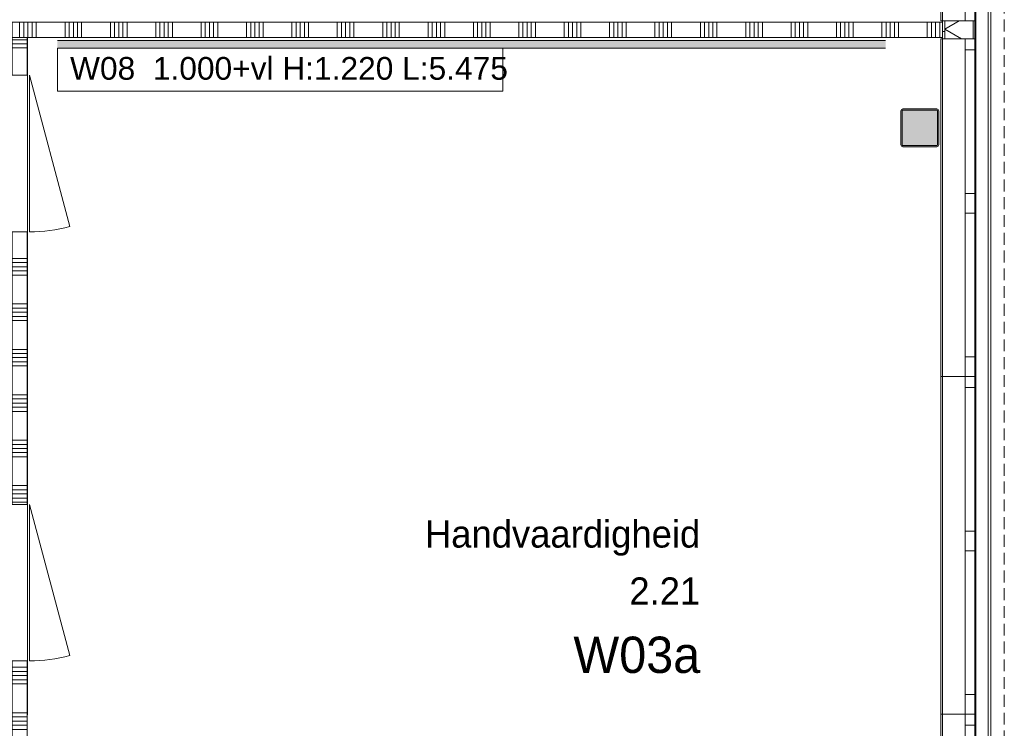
# Model space of a CAD drawing. Header units: millimetres. Extents: x -409 to 257590, y -7854 to 67330.
# Tile 147 of 205: x 19500 to 26009, y 51797 to 56477. Entities that reach past the tile are written whole.
import ezdxf
from ezdxf.enums import TextEntityAlignment as Align

# ---------------------------------------------------------------- set-up
doc = ezdxf.new("R2010")
doc.units = ezdxf.units.MM
doc.header["$MEASUREMENT"] = 0
doc.linetypes.add('B0702', pattern=[117.37, 78.119999, -39.250001])
for name, color, linetype in [('42 Binnenwandafw', 7, 'Continuous'), ('42 Binnenwandafw Doorsnede-arcering', 7, 'Continuous'), ('Info Wandafwerking aanduiding', 7, 'Continuous'), ('New_21 Buitenwanden', 7, 'Continuous'), ('New_21 Buitenwanden Doorsnede-arcering', 7, 'Continuous'), ('New_21 Buitenwanden Laagscheidingslijnen', 7, 'Continuous'), ('New_21 Buitenwanden Ramen', 7, 'Continuous'), ('New_22 NC Binnenwanden', 7, 'Continuous'), ('New_22 NC Binnenwanden Deuren', 7, 'Continuous'), ('New_22 NC Binnenwanden Doorsnede-arcering', 7, 'Continuous'), ('New_23 Vloeren', 7, 'Continuous'), ('New_41 Buitenwandafwerking houten latten', 7, 'Continuous'), ('New_Z Ruimtefuncties', 7, 'Continuous'), ('New_Z Ruimtefuncties Zone omranding', 7, 'Continuous'), ('New_Z Ruimtefuncties Zone tekst', 7, 'Continuous'), ('S-COLS-____-OTLN.RVT S', 7, 'Continuous'), ('S-COLS-____-OTLN.RVT S 2D arcering', 7, 'Continuous')]:
    doc.layers.add(name, color=color, linetype=linetype)
doc.styles.add('GENERATED_STYLE_1', font='txt')
doc.styles.add('GENERATED_STYLE_2', font='txt')

# ---------------------------------------------------------------- blocks, each defined once
blk = doc.blocks.new('Slab_1_2', base_point=(0, 42578.3))
at = {"layer": 'New_23 Vloeren', "color": 1, "linetype": 'Continuous', "lineweight": 0, "flags": 128}
blk.add_lwpolyline([(25600, 28000.1), (25600, 47486.3), (25600, 47510), (25600, 63060), (0, 63060), (0, 42578.3), (0, 39540), (0, 17060)], dxfattribs=at)
blk = doc.blocks.new('*X410')
at = {"layer": 'New_22 NC Binnenwanden Doorsnede-arcering', "color": 254, "linetype": 'Continuous', "lineweight": 0, "true_color": 0xe9ebeb}
for p, q in [((19550, 54900), (19450, 54900)), ((19550, 54872.6), (19450, 54872.6)), ((19550, 54845.1), (19450, 54845.1)), ((19550, 54817.7), (19450, 54817.7)), ((19550, 54790.3), (19450, 54790.3)), ((19550, 54600), (19450, 54600)), ((19550, 54572.6), (19450, 54572.6)), ((19550, 54545.1), (19450, 54545.1)), ((19550, 54517.7), (19450, 54517.7)), ((19550, 54490.3), (19450, 54490.3)), ((19550, 54300), (19450, 54300)), ((19550, 54272.6), (19450, 54272.6)), ((19550, 54245.1), (19450, 54245.1)), ((19550, 54217.7), (19450, 54217.7)), ((19550, 54190.3), (19450, 54190.3)), ((19550, 54000), (19450, 54000)), ((19550, 53972.6), (19450, 53972.6)), ((19550, 53945.1), (19450, 53945.1)), ((19550, 53917.7), (19450, 53917.7)), ((19550, 53890.3), (19450, 53890.3)), ((19550, 53700), (19450, 53700)), ((19550, 53672.6), (19450, 53672.6)), ((19550, 53645.1), (19450, 53645.1)), ((19550, 53617.7), (19450, 53617.7)), ((19550, 53590.3), (19450, 53590.3)), ((19550, 53400), (19450, 53400)), ((19550, 53372.6), (19450, 53372.6)), ((19550, 53345.1), (19450, 53345.1)), ((19550, 53317.7), (19450, 53317.7)), ((19550, 53290.3), (19450, 53290.3))]:
    blk.add_line(p, q, dxfattribs=at)
blk = doc.blocks.new('*X411')
at = {"layer": 'New_22 NC Binnenwanden Doorsnede-arcering', "color": 254, "linetype": 'Continuous', "lineweight": 0, "true_color": 0xe9ebeb}
for p, q in [((19550, 52200), (19450, 52200)), ((19550, 52172.6), (19450, 52172.6)), ((19550, 52145.1), (19450, 52145.1)), ((19550, 52117.7), (19450, 52117.7)), ((19550, 52090.3), (19450, 52090.3)), ((19550, 51900), (19450, 51900)), ((19550, 51872.6), (19450, 51872.6)), ((19550, 51845.1), (19450, 51845.1)), ((19550, 51817.7), (19450, 51817.7)), ((19550, 51790.3), (19450, 51790.3)), ((19550, 51600), (19450, 51600)), ((19550, 51572.6), (19450, 51572.6)), ((19550, 51545.1), (19450, 51545.1)), ((19550, 51517.7), (19450, 51517.7)), ((19550, 51490.3), (19450, 51490.3)), ((19550, 51300), (19450, 51300)), ((19550, 51272.6), (19450, 51272.6)), ((19550, 51245.1), (19450, 51245.1)), ((19550, 51217.7), (19450, 51217.7)), ((19550, 51190.3), (19450, 51190.3)), ((19550, 51000), (19450, 51000)), ((19550, 50972.6), (19450, 50972.6)), ((19550, 50945.1), (19450, 50945.1)), ((19550, 50917.7), (19450, 50917.7)), ((19550, 50890.3), (19450, 50890.3)), ((19550, 50700), (19450, 50700)), ((19550, 50672.6), (19450, 50672.6)), ((19550, 50645.1), (19450, 50645.1)), ((19550, 50617.7), (19450, 50617.7)), ((19550, 50590.3), (19450, 50590.3)), ((19550, 50400), (19450, 50400)), ((19550, 50372.6), (19450, 50372.6)), ((19550, 50345.1), (19450, 50345.1)), ((19550, 50317.7), (19450, 50317.7)), ((19550, 50290.3), (19450, 50290.3)), ((19550, 50100), (19450, 50100)), ((19550, 50072.6), (19450, 50072.6)), ((19550, 50045.1), (19450, 50045.1)), ((19550, 50017.7), (19450, 50017.7)), ((19550, 49990.3), (19450, 49990.3)), ((19550, 49800), (19450, 49800)), ((19550, 49772.6), (19450, 49772.6)), ((19550, 49745.1), (19450, 49745.1)), ((19550, 49717.7), (19450, 49717.7)), ((19550, 49690.3), (19450, 49690.3)), ((19550, 49500), (19450, 49500)), ((19550, 49472.6), (19450, 49472.6)), ((19550, 49445.1), (19450, 49445.1)), ((19550, 49417.7), (19450, 49417.7)), ((19550, 49390.3), (19450, 49390.3)), ((19550, 49200), (19450, 49200)), ((19550, 49172.6), (19450, 49172.6)), ((19550, 49145.1), (19450, 49145.1)), ((19550, 49117.7), (19450, 49117.7)), ((19550, 49090.3), (19450, 49090.3)), ((19550, 48900), (19450, 48900)), ((19550, 48872.6), (19450, 48872.6)), ((19550, 48845.1), (19450, 48845.1)), ((19550, 48817.7), (19450, 48817.7)), ((19550, 48790.3), (19450, 48790.3)), ((19550, 48600), (19450, 48600)), ((19550, 48572.6), (19450, 48572.6)), ((19550, 48545.1), (19450, 48545.1)), ((19550, 48517.7), (19450, 48517.7)), ((19550, 48490.3), (19450, 48490.3)), ((19550, 48300), (19450, 48300)), ((19550, 48272.6), (19450, 48272.6)), ((19550, 48245.1), (19450, 48245.1)), ((19550, 48217.7), (19450, 48217.7)), ((19550, 48190.3), (19450, 48190.3)), ((19550, 48000), (19450, 48000)), ((19550, 47972.6), (19450, 47972.6)), ((19550, 47945.1), (19450, 47945.1)), ((19550, 47917.7), (19450, 47917.7)), ((19550, 47890.3), (19450, 47890.3)), ((19550, 47700), (19450, 47700)), ((19550, 47672.6), (19450, 47672.6)), ((19550, 47645.1), (19450, 47645.1)), ((19550, 47617.7), (19450, 47617.7)), ((19550, 47590.3), (19450, 47590.3))]:
    blk.add_line(p, q, dxfattribs=at)
blk = doc.blocks.new('*X412')
at = {"layer": 'New_22 NC Binnenwanden Doorsnede-arcering', "color": 254, "linetype": 'Continuous', "lineweight": 0, "true_color": 0xe9ebeb}
for p, q in [((19550, 56345.1), (19450, 56345.1)), ((19550, 56317.7), (19450, 56317.7)), ((19550, 56290.3), (19450, 56290.3))]:
    blk.add_line(p, q, dxfattribs=at)
blk = doc.blocks.new('D1 22_7')
at = {"layer": 'New_22 NC Binnenwanden Deuren', "color": 1, "linetype": 'Continuous', "lineweight": 0}
for q in [(-481.8, 267.6), (-517, 0)]:
    blk.add_line((517, 0), q, dxfattribs=at)
at = {"layer": 'New_22 NC Binnenwanden Deuren', "color": 7, "linetype": 'Continuous', "lineweight": 0}
for p, q in [((-517, -114), (-517, -14)), ((-517, -114), (-517, -14)), ((517, -114), (517, -14)), ((517, -114), (517, -14))]:
    blk.add_line(p, q, dxfattribs=at)
at = {"layer": 'New_22 NC Binnenwanden Deuren', "color": 1, "linetype": 'Continuous', "lineweight": 0}
blk.add_arc((517, 0), 1034, 165, 180, dxfattribs=at)
blk = doc.blocks.new('D1 22_5')
at = {"layer": 'New_22 NC Binnenwanden Deuren', "color": 1, "linetype": 'Continuous', "lineweight": 0}
for q in [(-481.8, 267.6), (-517, 0)]:
    blk.add_line((517, 0), q, dxfattribs=at)
at = {"layer": 'New_22 NC Binnenwanden Deuren', "color": 7, "linetype": 'Continuous', "lineweight": 0}
for p, q in [((-517, -14), (-517, -114)), ((-517, -14), (-517, -114)), ((517, -14), (517, -114)), ((517, -14), (517, -114))]:
    blk.add_line(p, q, dxfattribs=at)
at = {"layer": 'New_22 NC Binnenwanden Deuren', "color": 1, "linetype": 'Continuous', "lineweight": 0}
blk.add_arc((517, 0), 1034, 165, 180, dxfattribs=at)
blk = doc.blocks.new('Wall_88_2', base_point=(19550, 47310))
at = {"layer": 'New_22 NC Binnenwanden', "color": 8, "linetype": 'Continuous', "lineweight": 0, "true_color": 0x778488}
for p, q in [((19450, 56110), (19550, 56110)), ((19450, 55076), (19550, 55076)), ((19550, 53276), (19450, 53276)), ((19550, 52242), (19450, 52242))]:
    blk.add_line(p, q, dxfattribs=at)
at = {"layer": 'New_22 NC Binnenwanden', "color": 8, "linetype": 'Continuous', "lineweight": 0, "true_color": 0x778488, "flags": 128}
for points in [[(19450, 56360), (19550, 56360)], [(19450, 56360), (19450, 56110)], [(19550, 56110), (19550, 56360)], [(19450, 55076), (19450, 53276)], [(19550, 53276), (19550, 55076)], [(19450, 52242), (19450, 47410)], [(19550, 47410), (19550, 52242)], [(19450, 47410), (19550, 47410)]]:
    blk.add_lwpolyline(points, dxfattribs=at)
at = {"layer": 'New_22 NC Binnenwanden', "color": 8, "lineweight": 0, "true_color": 0x778488}
for name in ['*X412', '*X410', '*X411']:
    blk.add_blockref(name, (0, 0), dxfattribs=at)
at = {"layer": 'New_22 NC Binnenwanden Deuren', "color": 1, "linetype": 'Continuous', "lineweight": 0, "xscale": -1, "zscale": 1000, "rotation": 270}
for name, p in [('D1 22_7', (19564, 55593)), ('D1 22_5', (19564, 52759))]:
    blk.add_blockref(name, p, dxfattribs=at)
blk = doc.blocks.new('Wall_217_2', base_point=(25600, 39550))
at = {"layer": 'New_21 Buitenwanden', "color": 8, "linetype": 'Continuous', "lineweight": 0, "true_color": 0x778488}
for p, q in [((25902, 39550), (25902, 63274)), ((25814, 39550), (25814, 63204))]:
    blk.add_line(p, q, dxfattribs=at)
at = {"layer": 'New_21 Buitenwanden', "color": 8, "linetype": 'Continuous', "lineweight": 0, "true_color": 0x778488, "flags": 128}
for points in [[(25920, 39550), (25920, 63362)], [(25600, 63060), (25600, 39550)]]:
    blk.add_lwpolyline(points, dxfattribs=at)
blk = doc.blocks.new('Wall_388_2', base_point=(19750, 56360))
at = {"layer": '42 Binnenwandafw Doorsnede-arcering', "linetype": 'Continuous', "lineweight": 0, "true_color": 0x934451}
blk.add_hatch(color=15, dxfattribs=at).paths.add_polyline_path([(19750, 56290), (25224.5, 56290), (25224.5, 56340), (19750, 56340)])
at = {"layer": '42 Binnenwandafw', "color": 15, "linetype": 'Continuous', "lineweight": 0, "true_color": 0x934451, "flags": 128}
for points in [[(25224.5, 56340), (19750, 56340)], [(19750, 56290), (25224.5, 56290)]]:
    blk.add_lwpolyline(points, dxfattribs=at)
blk = doc.blocks.new('Column 348[31]_2', base_point=(0.5, 3))
at = {"layer": 'S-COLS-____-OTLN.RVT S 2D arcering', "linetype": 'Continuous', "lineweight": 0, "true_color": 0x778488}
h = blk.add_hatch(color=8, dxfattribs=at)
h.paths.add_polyline_path([(25325.5, 55651), (25326.5, 55646), (25329.3, 55641.8), (25333.5, 55638.9), (25338.5, 55638), (25562.5, 55638), (25567.5, 55638.9), (25571.7, 55641.8), (25574.5, 55646), (25575.5, 55651), (25575.5, 55875), (25574.5, 55879.9), (25571.7, 55884.1), (25567.5, 55887), (25562.5, 55888), (25338.5, 55888), (25333.5, 55887), (25329.3, 55884.1), (25326.5, 55879.9), (25325.5, 55875)])
h.paths.add_polyline_path([(25562.5, 55646), (25338.5, 55646), (25336.6, 55646.3), (25335, 55647.4), (25333.9, 55649), (25333.5, 55651), (25333.5, 55875), (25333.9, 55876.9), (25335, 55878.5), (25336.6, 55879.6), (25338.5, 55880), (25562.5, 55880), (25564.4, 55879.6), (25566.1, 55878.5), (25567.1, 55876.9), (25567.5, 55875), (25567.5, 55651), (25567.1, 55649), (25566.1, 55647.4), (25564.4, 55646.3)], flags=0)
blk.add_hatch(color=8, dxfattribs=at).paths.add_polyline_path([(25562.5, 55880), (25338.5, 55880), (25336.6, 55879.6), (25335, 55878.5), (25333.9, 55876.9), (25333.5, 55875), (25333.5, 55651), (25333.9, 55649), (25335, 55647.4), (25336.6, 55646.3), (25338.5, 55646), (25562.5, 55646), (25564.4, 55646.3), (25566.1, 55647.4), (25567.1, 55649), (25567.5, 55651), (25567.5, 55875), (25567.1, 55876.9), (25566.1, 55878.5), (25564.4, 55879.6)])
at = {"layer": 'S-COLS-____-OTLN.RVT S', "color": 1, "linetype": 'Continuous', "lineweight": 0}
for p, q in [((25326.5, 55879.9), (25325.5, 55875)), ((25325.5, 55875), (25325.5, 55651)), ((25329.3, 55884.1), (25326.5, 55879.9)), ((25333.5, 55887), (25329.3, 55884.1)), ((25338.5, 55888), (25333.5, 55887)), ((25333.5, 55875), (25333.9, 55876.9)), ((25333.5, 55651), (25333.5, 55875)), ((25333.9, 55876.9), (25335, 55878.5)), ((25335, 55878.5), (25336.6, 55879.6)), ((25336.6, 55879.6), (25338.5, 55880)), ((25562.5, 55888), (25338.5, 55888)), ((25338.5, 55880), (25562.5, 55880)), ((25567.5, 55887), (25562.5, 55888)), ((25562.5, 55880), (25564.4, 55879.6)), ((25564.4, 55879.6), (25566.1, 55878.5)), ((25566.1, 55878.5), (25567.1, 55876.9)), ((25567.1, 55876.9), (25567.5, 55875)), ((25571.7, 55884.1), (25567.5, 55887)), ((25567.5, 55875), (25567.5, 55651)), ((25574.5, 55879.9), (25571.7, 55884.1)), ((25575.5, 55875), (25574.5, 55879.9)), ((25575.5, 55651), (25575.5, 55875)), ((25325.5, 55651), (25326.5, 55646)), ((25326.5, 55646), (25329.3, 55641.8)), ((25329.3, 55641.8), (25333.5, 55638.9)), ((25333.9, 55649), (25333.5, 55651)), ((25333.5, 55638.9), (25338.5, 55638)), ((25335, 55647.4), (25333.9, 55649)), ((25336.6, 55646.3), (25335, 55647.4)), ((25338.5, 55646), (25336.6, 55646.3)), ((25562.5, 55646), (25338.5, 55646)), ((25338.5, 55638), (25562.5, 55638)), ((25564.4, 55646.3), (25562.5, 55646)), ((25562.5, 55638), (25567.5, 55638.9)), ((25566.1, 55647.4), (25564.4, 55646.3)), ((25567.1, 55649), (25566.1, 55647.4)), ((25567.5, 55651), (25567.1, 55649)), ((25567.5, 55638.9), (25571.7, 55641.8)), ((25571.7, 55641.8), (25574.5, 55646)), ((25574.5, 55646), (25575.5, 55651))]:
    blk.add_line(p, q, dxfattribs=at)
blk = doc.blocks.new('Handvaardigheid_2.21_49_2', base_point=(23070, 52646.2))
at = {"layer": 'New_Z Ruimtefuncties Zone tekst', "color": 2, "lineweight": 0}
for tag, height, style, p in [('DUMMY_938', 180, 'GENERATED_STYLE_1', (23999, 53211.9)), ('ROOM_NAME', 180, 'GENERATED_STYLE_1', (23999, 53170.8)), ('ROOM_NUMBER', 180, 'GENERATED_STYLE_1', (23999, 52793.7)), ('DUMMY_939', 180, 'GENERATED_STYLE_1', (23999, 52834.8)), ('stWallCovering', 240, 'GENERATED_STYLE_2', (23999, 52402.8))]:
    blk.add_attdef(tag, text='', height=height, dxfattribs=dict(at, style=style)).set_placement(p, align=Align.TOP_RIGHT)
at = {"layer": 'New_Z Ruimtefuncties Zone tekst', "color": 2, "lineweight": 0, "style": 'GENERATED_STYLE_2'}
blk.add_attdef('DUMMY_940', text='', height=240, dxfattribs=at).set_placement((22141, 52457.7), align=Align.TOP_LEFT)
blk = doc.blocks.new('*X2115')
at = {"layer": 'New_22 NC Binnenwanden Doorsnede-arcering', "color": 254, "linetype": 'Continuous', "lineweight": 0, "true_color": 0xe9ebeb}
for p, q in [((19500, 56460), (19500, 56360)), ((19527.4, 56460), (19527.4, 56360)), ((19554.9, 56460), (19554.9, 56360)), ((19582.3, 56460), (19582.3, 56360)), ((19609.7, 56460), (19609.7, 56360)), ((19800, 56460), (19800, 56360)), ((19827.4, 56460), (19827.4, 56360)), ((19854.9, 56460), (19854.9, 56360)), ((19882.3, 56460), (19882.3, 56360)), ((19909.7, 56460), (19909.7, 56360)), ((20100, 56460), (20100, 56360)), ((20127.4, 56460), (20127.4, 56360)), ((20154.9, 56460), (20154.9, 56360)), ((20182.3, 56460), (20182.3, 56360)), ((20209.7, 56460), (20209.7, 56360)), ((20400, 56460), (20400, 56360)), ((20427.4, 56460), (20427.4, 56360)), ((20454.9, 56460), (20454.9, 56360)), ((20482.3, 56460), (20482.3, 56360)), ((20509.7, 56460), (20509.7, 56360)), ((20700, 56460), (20700, 56360)), ((20727.4, 56460), (20727.4, 56360)), ((20754.9, 56460), (20754.9, 56360)), ((20782.3, 56460), (20782.3, 56360)), ((20809.7, 56460), (20809.7, 56360)), ((21000, 56460), (21000, 56360)), ((21027.4, 56460), (21027.4, 56360)), ((21054.9, 56460), (21054.9, 56360)), ((21082.3, 56460), (21082.3, 56360)), ((21109.7, 56460), (21109.7, 56360)), ((21300, 56460), (21300, 56360)), ((21327.4, 56460), (21327.4, 56360)), ((21354.9, 56460), (21354.9, 56360)), ((21382.3, 56460), (21382.3, 56360)), ((21409.7, 56460), (21409.7, 56360)), ((21600, 56460), (21600, 56360)), ((21627.4, 56460), (21627.4, 56360)), ((21654.9, 56460), (21654.9, 56360)), ((21682.3, 56460), (21682.3, 56360)), ((21709.7, 56460), (21709.7, 56360)), ((21900, 56460), (21900, 56360)), ((21927.4, 56460), (21927.4, 56360)), ((21954.9, 56460), (21954.9, 56360)), ((21982.3, 56460), (21982.3, 56360)), ((22009.7, 56460), (22009.7, 56360)), ((22200, 56460), (22200, 56360)), ((22227.4, 56460), (22227.4, 56360)), ((22254.9, 56460), (22254.9, 56360)), ((22282.3, 56460), (22282.3, 56360)), ((22309.7, 56460), (22309.7, 56360)), ((22500, 56460), (22500, 56360)), ((22527.4, 56460), (22527.4, 56360)), ((22554.9, 56460), (22554.9, 56360)), ((22582.3, 56460), (22582.3, 56360)), ((22609.7, 56460), (22609.7, 56360)), ((22800, 56460), (22800, 56360)), ((22827.4, 56460), (22827.4, 56360)), ((22854.9, 56460), (22854.9, 56360)), ((22882.3, 56460), (22882.3, 56360)), ((22909.7, 56460), (22909.7, 56360)), ((23100, 56460), (23100, 56360)), ((23127.4, 56460), (23127.4, 56360)), ((23154.9, 56460), (23154.9, 56360)), ((23182.3, 56460), (23182.3, 56360)), ((23209.7, 56460), (23209.7, 56360)), ((23400, 56460), (23400, 56360)), ((23427.4, 56460), (23427.4, 56360)), ((23454.9, 56460), (23454.9, 56360)), ((23482.3, 56460), (23482.3, 56360)), ((23509.7, 56460), (23509.7, 56360)), ((23700, 56460), (23700, 56360)), ((23727.4, 56460), (23727.4, 56360)), ((23754.9, 56460), (23754.9, 56360)), ((23782.3, 56460), (23782.3, 56360)), ((23809.7, 56460), (23809.7, 56360)), ((24000, 56460), (24000, 56360)), ((24027.4, 56460), (24027.4, 56360)), ((24054.9, 56460), (24054.9, 56360)), ((24082.3, 56460), (24082.3, 56360)), ((24109.7, 56460), (24109.7, 56360)), ((24300, 56460), (24300, 56360)), ((24327.4, 56460), (24327.4, 56360)), ((24354.9, 56460), (24354.9, 56360)), ((24382.3, 56460), (24382.3, 56360)), ((24409.7, 56460), (24409.7, 56360)), ((24600, 56460), (24600, 56360)), ((24627.4, 56460), (24627.4, 56360)), ((24654.9, 56460), (24654.9, 56360)), ((24682.3, 56460), (24682.3, 56360)), ((24709.7, 56460), (24709.7, 56360)), ((24900, 56460), (24900, 56360)), ((24927.4, 56460), (24927.4, 56360)), ((24954.9, 56460), (24954.9, 56360)), ((24982.3, 56460), (24982.3, 56360)), ((25009.7, 56460), (25009.7, 56360)), ((25200, 56460), (25200, 56360)), ((25227.4, 56460), (25227.4, 56360)), ((25254.9, 56460), (25254.9, 56360)), ((25282.3, 56460), (25282.3, 56360)), ((25309.7, 56460), (25309.7, 56360)), ((25500, 56460), (25500, 56360)), ((25527.4, 56460), (25527.4, 56360)), ((25554.9, 56460), (25554.9, 56360)), ((25582.3, 56460), (25582.3, 56360))]:
    blk.add_line(p, q, dxfattribs=at)
blk = doc.blocks.new('Wall_485_2', base_point=(19450.7, 56360))
at = {"layer": 'New_22 NC Binnenwanden', "color": 8, "linetype": 'Continuous', "lineweight": 0, "true_color": 0x778488, "flags": 128}
for points in [[(25600, 56460), (19450.7, 56460)], [(19450.7, 56360), (19450.7, 56460)], [(25600, 56360), (25600, 56460)], [(19450.7, 56360), (25600, 56360)]]:
    blk.add_lwpolyline(points, dxfattribs=at)
at = {"layer": 'New_22 NC Binnenwanden', "color": 8, "lineweight": 0, "true_color": 0x778488}
blk.add_blockref('*X2115', (0, 0), dxfattribs=at)
blk = doc.blocks.new('Curtain Wall_68_2')
at = {"layer": 'New_41 Buitenwandafwerking houten latten', "color": 253, "linetype": 'B0702', "lineweight": 0, "true_color": 0x99a3a6, "flags": 128}
blk.add_lwpolyline([(26009.2, 41963.2), (26009.2, 42008.2), (26009.2, 42108.2), (26009.2, 42208.2), (26009.2, 42308.2), (26009.2, 42353.2), (26009.2, 42453.2), (26009.2, 42553.2), (26009.2, 42653.2), (26009.2, 42698.2), (26009.2, 42798.2), (26009.2, 42898.2), (26009.2, 42998.2), (26009.2, 43043.2), (26009.2, 43143.2), (26009.2, 43243.2), (26009.2, 43343.2), (26009.2, 43388.2), (26009.2, 43488.2), (26009.2, 43588.2), (26009.2, 43688.2), (26009.2, 43733.2), (26009.2, 43833.2), (26009.2, 43933.2), (26009.2, 44033.2), (26009.2, 44078.2), (26009.2, 44178.2), (26009.2, 44278.2), (26009.2, 44378.2), (26009.2, 44423.2), (26009.2, 44523.2), (26009.2, 44623.2), (26009.2, 44723.2), (26009.2, 44768.2), (26009.2, 44868.2), (26009.2, 44968.2), (26009.2, 45068.2), (26009.2, 45113.2), (26009.2, 45213.2), (26009.2, 45313.2), (26009.2, 45413.2), (26009.2, 45458.2), (26009.2, 45558.2), (26009.2, 45658.2), (26009.2, 45758.2), (26009.2, 45803.2), (26009.2, 45903.2), (26009.2, 46003.2), (26009.2, 46103.2), (26009.2, 46148.2), (26009.2, 46248.2), (26009.2, 46348.2), (26009.2, 46448.2), (26009.2, 46493.2), (26009.2, 46593.2), (26009.2, 46693.2), (26009.2, 46793.2), (26009.2, 46838.2), (26009.2, 46938.2), (26009.2, 47038.2), (26009.2, 47138.2), (26009.2, 47183.2), (26009.2, 47283.2), (26009.2, 47383.2), (26009.2, 47483.2), (26009.2, 47528.2), (26009.2, 47628.2), (26009.2, 47728.2), (26009.2, 47828.2), (26009.2, 47873.2), (26009.2, 47973.2), (26009.2, 48073.2), (26009.2, 48173.2), (26009.2, 48218.2), (26009.2, 48318.2), (26009.2, 48418.2), (26009.2, 48518.2), (26009.2, 48563.2), (26009.2, 48663.2), (26009.2, 48763.2), (26009.2, 48863.2), (26009.2, 48908.2), (26009.2, 49008.2), (26009.2, 49108.2), (26009.2, 49208.2), (26009.2, 49253.2), (26009.2, 49353.2), (26009.2, 49453.2), (26009.2, 49553.2), (26009.2, 49598.2), (26009.2, 49698.2), (26009.2, 49798.2), (26009.2, 49898.2), (26009.2, 49943.2), (26009.2, 50043.2), (26009.2, 50143.2), (26009.2, 50243.2), (26009.2, 50288.2), (26009.2, 50388.2), (26009.2, 50488.2), (26009.2, 50588.2), (26009.2, 50633.2), (26009.2, 50733.2), (26009.2, 50833.2), (26009.2, 50933.2), (26009.2, 50978.2), (26009.2, 51078.2), (26009.2, 51178.2), (26009.2, 51278.2), (26009.2, 51323.2), (26009.2, 51423.2), (26009.2, 51523.2), (26009.2, 51623.2), (26009.2, 51668.2), (26009.2, 51768.2), (26009.2, 51868.2), (26009.2, 51968.2), (26009.2, 52013.2), (26009.2, 52113.2), (26009.2, 52213.2), (26009.2, 52313.2), (26009.2, 52358.2), (26009.2, 52458.2), (26009.2, 52558.2), (26009.2, 52658.2), (26009.2, 52703.2), (26009.2, 52803.2), (26009.2, 52903.2), (26009.2, 53003.2), (26009.2, 53048.2), (26009.2, 53148.2), (26009.2, 53248.2), (26009.2, 53348.2), (26009.2, 53393.2), (26009.2, 53493.2), (26009.2, 53593.2), (26009.2, 53693.2), (26009.2, 53738.2), (26009.2, 53838.2), (26009.2, 53938.2), (26009.2, 54038.2), (26009.2, 54083.2), (26009.2, 54183.2), (26009.2, 54283.2), (26009.2, 54383.2), (26009.2, 54428.2), (26009.2, 54528.2), (26009.2, 54628.2), (26009.2, 54728.2), (26009.2, 54773.2), (26009.2, 54873.2), (26009.2, 54973.2), (26009.2, 55073.2), (26009.2, 55118.2), (26009.2, 55218.2), (26009.2, 55318.2), (26009.2, 55418.2), (26009.2, 55463.2), (26009.2, 55563.2), (26009.2, 55663.2), (26009.2, 55763.2), (26009.2, 55808.2), (26009.2, 55908.2), (26009.2, 56008.2), (26009.2, 56108.2), (26009.2, 56153.2), (26009.2, 56253.2), (26009.2, 56353.2), (26009.2, 56453.2), (26009.2, 56498.2), (26009.2, 56598.2), (26009.2, 56698.2), (26009.2, 56798.2), (26009.2, 56843.2), (26009.2, 56943.2), (26009.2, 57043.2), (26009.2, 57143.2), (26009.2, 57188.2), (26009.2, 57288.2), (26009.2, 57388.2), (26009.2, 57488.2), (26009.2, 57533.2), (26009.2, 57633.2), (26009.2, 57733.2), (26009.2, 57833.2), (26009.2, 57878.2), (26009.2, 57978.2), (26009.2, 58078.2), (26009.2, 58178.2), (26009.2, 58223.2), (26009.2, 58323.2), (26009.2, 58423.2), (26009.2, 58523.2), (26009.2, 58568.2), (26009.2, 58668.2), (26009.2, 58768.2), (26009.2, 58868.2), (26009.2, 58913.2), (26009.2, 59013.2), (26009.2, 59113.2), (26009.2, 59213.2), (26009.2, 59258.2), (26009.2, 59358.2), (26009.2, 59458.2), (26009.2, 59558.2), (26009.2, 59603.2), (26009.2, 59703.2), (26009.2, 59803.2), (26009.2, 59903.2), (26009.2, 59948.2), (26009.2, 60048.2), (26009.2, 60148.2), (26009.2, 60248.2), (26009.2, 60293.2), (26009.2, 60393.2), (26009.2, 60493.2), (26009.2, 60593.2), (26009.2, 60638.2), (26009.2, 60738.2), (26009.2, 60838.2), (26009.2, 60938.2), (26009.2, 60983.2), (26009.2, 61083.2), (26009.2, 61183.2), (26009.2, 61283.2), (26009.2, 61328.2), (26009.2, 61428.2), (26009.2, 61528.2), (26009.2, 61628.2), (26009.2, 61673.2), (26009.2, 61773.2), (26009.2, 61873.2), (26009.2, 61973.2), (26009.2, 62018.2), (26009.2, 62118.2), (26009.2, 62218.2), (26009.2, 62318.2), (26009.2, 62363.2), (26009.2, 62463.2), (26009.2, 62563.2), (26009.2, 62663.2), (26009.2, 62708.2), (26009.2, 62808.2), (26009.2, 62908.2), (26009.2, 63008.2), (26009.2, 63053.2)], dxfattribs=at)
blk = doc.blocks.new('*X2346')
at = {"layer": 'New_21 Buitenwanden Doorsnede-arcering', "color": 254, "linetype": 'Continuous', "lineweight": 0, "true_color": 0xe9ebeb}
for p in [(25710.9, 56470), (25726.9, 56350)]:
    blk.add_line(p, (25615, 56414.6), dxfattribs=at)
blk = doc.blocks.new('Rnx horizontaal 22_45')
at = {"layer": 'New_21 Buitenwanden Ramen', "color": 1, "linetype": 'Continuous', "lineweight": 0}
for p, q in [((-1115, 150), (-1115, 160)), ((-1115, 160), (1115, 160)), ((1115, 160), (1115, 150)), ((-1115, 0), (-1042, 0)), ((-1042, 0), (-1042, -72)), ((-1042, 0), (-36.5, 0)), ((-36.5, -72), (-36.5, 0)), ((-36.5, 0), (0, 0)), ((0, 0), (36.5, 0)), ((36.5, 0), (36.5, -72)), ((36.5, 0), (1042, 0)), ((1042, -72), (1042, 0)), ((1042, 0), (1115, 0)), ((-1042, -72), (-1115, -72)), ((-36.5, -72), (-1042, -72)), ((0, -72), (-36.5, -72)), ((36.5, -72), (0, -72)), ((1042, -72), (36.5, -72)), ((1115, -72), (1042, -72))]:
    blk.add_line(p, q, dxfattribs=at)
at = {"layer": 'New_21 Buitenwanden Ramen', "color": 9, "linetype": 'Continuous', "lineweight": 0}
for p, q in [((-1115, 135), (-1115, 150)), ((-1115, 0), (-1115, 135)), ((1115, 135), (1115, 150)), ((1115, 0), (1115, 135)), ((-1115, -54), (-1115, 0)), ((-1115, -54), (-1115, 0)), ((1115, -54), (1115, 0)), ((1115, -54), (1115, 0)), ((-1115, -72), (-1115, -54)), ((-1115, -72), (-1115, -54)), ((1115, -72), (1115, -54)), ((1115, -72), (1115, -54))]:
    blk.add_line(p, q, dxfattribs=at)
blk = doc.blocks.new('Rnx horizontaal 22_44')
at = {"layer": 'New_21 Buitenwanden Ramen', "color": 1, "linetype": 'Continuous', "lineweight": 0}
for p, q in [((-1115, 150), (-1115, 160)), ((-1115, 160), (1115, 160)), ((1115, 160), (1115, 150)), ((-1115, 0), (-1042, 0)), ((-1042, 0), (-1042, -72)), ((-1042, 0), (-93.5, 0)), ((-93.5, -72), (-93.5, 0)), ((-93.5, 0), (-57, 0)), ((-57, 0), (36.5, 0)), ((36.5, 0), (36.5, -72)), ((36.5, 0), (985, 0)), ((985, -72), (985, 0)), ((985, 0), (1115, 0)), ((-1042, -72), (-1115, -72)), ((-93.5, -72), (-1042, -72)), ((-57, -72), (-93.5, -72)), ((36.5, -72), (-57, -72)), ((985, -72), (36.5, -72)), ((1115, -72), (985, -72))]:
    blk.add_line(p, q, dxfattribs=at)
at = {"layer": 'New_21 Buitenwanden Ramen', "color": 9, "linetype": 'Continuous', "lineweight": 0}
for p, q in [((-1115, 135), (-1115, 150)), ((-1115, 0), (-1115, 135)), ((1115, 135), (1115, 150)), ((1115, 0), (1115, 135)), ((-1115, -54), (-1115, 0)), ((-1115, -54), (-1115, 0)), ((1115, -54), (1115, 0)), ((1115, -54), (1115, 0)), ((-1115, -72), (-1115, -54)), ((-1115, -72), (-1115, -54)), ((1115, -72), (1115, -54)), ((1115, -72), (1115, -54))]:
    blk.add_line(p, q, dxfattribs=at)
blk = doc.blocks.new('Wall_507_2', base_point=(25600, 28000.1))
at = {"layer": 'New_21 Buitenwanden Doorsnede-arcering', "linetype": 'Continuous', "lineweight": 0, "true_color": 0xe9ebeb}
h = blk.add_hatch(dxfattribs=at)
h.set_pattern_fill('930_Lijnen_vert_200_0002', color=254, style=0, pattern_type=2)
h.set_pattern_definition([(180, (0, 0), (0, 200), [])])
h.paths.add_polyline_path([(25615, 56470), (25600, 56470), (25600, 56350), (25615, 56350)])
at = {"layer": 'New_21 Buitenwanden', "color": 8, "linetype": 'Continuous', "lineweight": 0, "true_color": 0x778488}
for p, q in [((25615, 56470), (25600, 56470)), ((25750, 56470), (25615, 56470)), ((25804, 56470), (25750, 56470)), ((25822, 56470), (25804, 56470)), ((25615, 56350), (25600, 56350)), ((25750, 56350), (25615, 56350)), ((25804, 56350), (25750, 56350)), ((25822, 56350), (25804, 56350))]:
    blk.add_line(p, q, dxfattribs=at)
at = {"layer": 'New_21 Buitenwanden', "color": 8, "linetype": 'Continuous', "lineweight": 0, "true_color": 0x778488, "flags": 128}
for points in [[(25600, 56470), (25600, 56350)], [(25822, 56350), (25822, 56470)]]:
    blk.add_lwpolyline(points, dxfattribs=at)
at = {"layer": 'New_21 Buitenwanden Laagscheidingslijnen', "color": 8, "linetype": 'Continuous', "lineweight": 0, "true_color": 0x778488}
for p, q in [((25615, 56470), (25615, 56350)), ((25804, 56350), (25804, 56470))]:
    blk.add_line(p, q, dxfattribs=at)
at = {"layer": 'New_21 Buitenwanden', "color": 8, "lineweight": 0, "true_color": 0x778488}
blk.add_blockref('*X2346', (0, 0), dxfattribs=at)
at = {"layer": 'New_21 Buitenwanden Ramen', "color": 1, "linetype": 'Continuous', "lineweight": 0, "xscale": -1, "zscale": 1000, "rotation": 89.99999999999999}
for name, p in [('Rnx horizontaal 22_45', (25750, 57585)), ('Rnx horizontaal 22_44', (25750, 55235)), ('Rnx horizontaal 22_44', (25750, 53005)), ('Rnx horizontaal 22_45', (25750, 50775))]:
    blk.add_blockref(name, p, dxfattribs=at)

msp = doc.modelspace()

# ---------------------------------------------------------------- linework, layer by layer
at = {"layer": 'Info Wandafwerking aanduiding', "color": 9, "linetype": 'Continuous', "lineweight": 0, "flags": 128}
msp.add_lwpolyline([(19750, 56290), (22695.1, 56290), (22695.1, 56004.3), (19750, 56004.3)], close=True, dxfattribs=at)
at = {"layer": 'New_Z Ruimtefuncties Zone omranding', "color": 231, "linetype": 'Continuous', "lineweight": 0, "true_color": 0xf9acba, "flags": 128}
msp.add_lwpolyline([(16400, 60535), (16400, 56460), (25600, 56460), (25600, 60785), (25600, 63060), (25325, 63060), (17025, 63060), (16400, 63060), (16400, 60785), (17025, 60785), (17025, 60535)], close=True, dxfattribs=at)
at = {"layer": 'New_Z Ruimtefuncties Zone omranding', "color": 13, "linetype": 'Continuous', "lineweight": 0, "true_color": 0xf14e6a, "flags": 128}
msp.add_lwpolyline([(19551, 56360), (19550.2, 47410), (25600, 47410), (25600, 50735), (25600, 55635), (25600, 56360), (21800.6, 56360)], close=True, dxfattribs=at)

# ---------------------------------------------------------------- block references
at = {"layer": '42 Binnenwandafw', "color": 15, "lineweight": 0, "true_color": 0x934451}
msp.add_blockref('Wall_388_2', (19750, 56360), dxfattribs=at)
at = {"layer": 'New_21 Buitenwanden', "color": 8, "lineweight": 0, "true_color": 0x778488}
for name, p in [('Wall_217_2', (25600, 39550)), ('Wall_507_2', (25600, 28000.1))]:
    msp.add_blockref(name, p, dxfattribs=at)
at = {"layer": 'New_22 NC Binnenwanden', "color": 8, "lineweight": 0, "true_color": 0x778488}
for name, p in [('Wall_485_2', (19450.7, 56360)), ('Wall_88_2', (19550, 47310))]:
    msp.add_blockref(name, p, dxfattribs=at)
at = {"layer": 'New_23 Vloeren', "color": 1, "linetype": 'Continuous', "lineweight": 0}
msp.add_blockref('Slab_1_2', (0, 42578.3), dxfattribs=at)
at = {"layer": 'New_41 Buitenwandafwerking houten latten', "linetype": 'Continuous', "lineweight": 0}
msp.add_blockref('Curtain Wall_68_2', (0, 0), dxfattribs=at)
at = {"layer": 'New_Z Ruimtefuncties', "color": 2, "linetype": 'Continuous', "lineweight": 0}
msp.add_blockref('Handvaardigheid_2.21_49_2', (23070, 52646.2), dxfattribs=at).add_auto_attribs({'ROOM_NAME': 'Handvaardigheid', 'ROOM_NUMBER': '2.21', 'stWallCovering': 'W03a'})
at = {"layer": 'S-COLS-____-OTLN.RVT S', "color": 1, "linetype": 'Continuous', "lineweight": 0}
msp.add_blockref('Column 348[31]_2', (0.5, 3), dxfattribs=at)

# ---------------------------------------------------------------- texts
at = {"layer": 'Info Wandafwerking aanduiding', "color": 2, "linetype": 'Continuous', "lineweight": 0, "insert": (19775, 56230.7), "char_height": 150, "attachment_point": 1, "style": 'GENERATED_STYLE_1'}
msp.add_mtext('\\A1;{\\pql;\\fArial|b0|i0|c0|p38; W08 \\fArial|b0|i0|c0|p38; \\fArial|b0|i0|c0|p38;1.000\\fArial|b0|i0|c0|p38;+vl H:\\fArial|b0|i0|c0|p38;1.220\\fArial|b0|i0|c0|p38; L:\\fArial|b0|i0|c0|p38;5.475}', dxfattribs=at)

doc.saveas('drawing.dxf')
